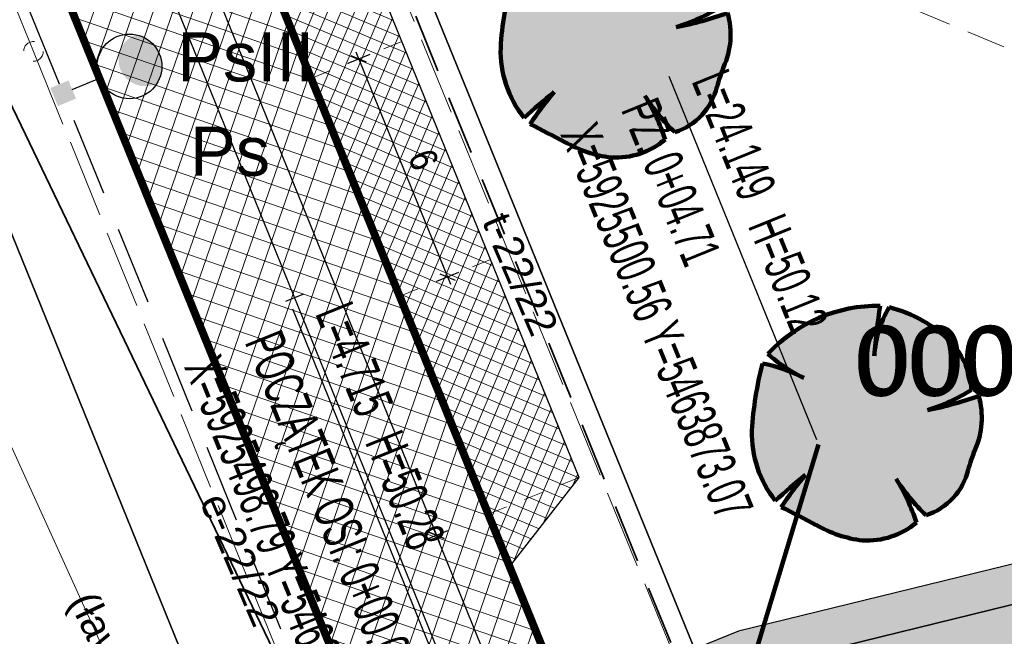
# Model space of a CAD drawing. Header units: metres. Extents: x 0 to 5465380, y 0 to 5925815.
# Tile 25 of 141: x 5463854 to 5463880, y 5925501 to 5925517. Entities that reach past the tile are written whole.
import ezdxf
from ezdxf.enums import TextEntityAlignment as Align

# ---------------------------------------------------------------- set-up
doc = ezdxf.new("R2010")
doc.units = ezdxf.units.M
for name, pattern in [('1_1MM', [1, 0.5, -0.5]), ('2', [1.5, 1, -0.5]), ('ACAD_ISO10W100', [18.5, 12, -3, 0.5, -3]), ('CENTER2', [1.125, 0.75, -0.125, 0.125, -0.125]), ('HIDDEN', [0.375, 0.25, -0.125]), ('PRZER0_8-0_8', [1.6, 0.8, -0.8]), ('PRZER1-1', [2, 1, -1]), ('PRZER2-1', [3, 2, -1]), ('PRZER3-1', [4, 3, -1]), ('PRZER3-2', [5, 3, -2]), ('PRZER4-1', [5, 4, -1])]:
    doc.linetypes.add(name, pattern=pattern)
for name, color, linetype, lineweight in [('! DB - Krawężnik kamienny 15x30 obniżony do 3cm', 5, 'HIDDEN', 30), ('! DB - Nawierzchnia zjazdów', 6, 'Continuous', 30), ('! DB - POMOC', 1, 'Continuous', 30), ('!_proj_t_miasto', 30, 'HIDDEN', 35), ('$DR - krawężnik obniżony 15x22 h2cm', 202, '1_1MM', 13), ('$DR - krawężnik wyniesiony 15x30 h12cm', 202, 'Continuous', 30), ('$DR - obrzeże 8x30', 34, 'Continuous', 30), ('$DR - osie ścieżek', 7, 'CENTER2', 15), ('$DR - parking - linie rozdziału', 10, '1_1MM', 5), ('$DR - wyp. chodnik', 44, 'Continuous', 5), ('$DR - wyp. miejsca postojowe', 20, 'Continuous', 5), ('$DR - zał. arch.', 7, 'Continuous', 13), ('$DR - zał. droga', 7, 'Continuous', 13), ('$DR - zał. mapa', 250, 'Continuous', 0), ('____rosliny_Nr_Pióra__161', 62, 'Continuous', 0), ('____rosliny_Nr_Pióra__165', 62, 'Continuous', 200), ('E_osw_kable_0.4kV', 1, '2', 30), ('E_osw_lampy', 5, 'Continuous', 25), ('EGBO02_O_Nr_Pióra__141', 7, 'Continuous', 0)]:
    doc.layers.add(name, color=color, linetype=linetype, lineweight=lineweight)
for name, color, linetype in [('$DR - wymiary', 7, 'Continuous'), ('____rosliny', 7, 'Continuous'), ('AecObjExplode_rys 1_Vport_D5A', 7, 'Continuous'), ('AecObjExplode_rys 3_Vport_DDD', 7, 'Continuous'), ('AecObjExplode_rys 4_Vport_E22', 7, 'Continuous'), ('C-DROGI-SYTUACJA', 7, 'Continuous'), ('C-DROGI-SYTUACJA-ETYKIETY', 7, 'Continuous')]:
    doc.layers.add(name, color=color, linetype=linetype)
for name, color, linetype, lineweight, true_color in [('CC_Inne', 7, 'Continuous', 18, 0x0a0909), ('CC_Ogrodzenie', 7, 'FENCELINE12', 35, 0x0a0909), ('CC_Skarpa', 7, 'PRZER2-1', 18, 0x0a0909), ('EGBD03', 7, 'Continuous', 18, 0x008000), ('EGBK02_O', 7, 'PRZER3-1', 18, 0x008000), ('EGBO02_O', 7, 'PRZER3-2', 35, 0x008000), ('EGBU01_O', 7, 'PRZER1-1', 18, 0x008000), ('ZUD_22_2022_e', 1, 'PRZER4-1', 18, 0xff0000), ('ZUD_22_2022_t', 7, 'PRZER4-1', 18, 0xff9100)]:
    doc.layers.add(name, color=color, linetype=linetype, lineweight=lineweight, true_color=true_color)
doc.styles.add('Arial', font='arial.ttf')
doc.styles.add('ARIAL 2', font='ARIALN.TTF')
doc.styles.add('GENERATED_STYLE_3', font='arial.ttf')
doc.styles.add('GEO-INFO', font='arial.ttf')
doc.styles.add('simplex', font='ARIALN.TTF', dxfattribs={"width": 0.7})
doc.styles.get("Standard").update_dxf_attribs({"font": 'arial.ttf'})
doc.linetypes.add('FENCELINE12', pattern='A,15,-0.1,[133,ltypeshp.shx,S=0.35,R=0,X=-0.35,Y=0],-0.1,1', length=16.2)
doc.dimstyles.new('LINIOWY', dxfattribs={"dimtxt": 0.7, "dimasz": 0.3, "dimexe": 0.3, "dimexo": 0, "dimgap": 0.2, "dimtad": 1, "dimzin": 9, "dimdsep": 46, "dimtxsty": 'ARIAL 2', "dimblk": 'OBLIQUE', "dimcen": 0, "dimdle": 0.2, "dimclrd": 7, "dimclre": 7, "dimclrt": 1, "dimadec": 0, "dimazin": 0, "dimtfac": 1, "dimtofl": 0, "dimtmove": 1, "dimatfit": 3, "dimldrblk": 'OBLIQUE', "dimfxl": 0.3, "dimfxlon": 1, "dimtolj": 1, "dimtzin": 1, "dimarcsym": 0})
doc.dimstyles.new('wymiary lukasz 1000', dxfattribs={"dimscale": 0.5, "dimtxt": 3, "dimasz": 1, "dimexe": 1.25, "dimexo": 0.625, "dimtad": 1, "dimzin": 1, "dimtxsty": 'Standard', "dimcen": 2.5, "dimaunit": 2, "dimadec": 4, "dimazin": 0, "dimtfac": 1, "dimtmove": 0, "dimatfit": 3, "dimfxl": 1, "dimarcsym": 0})
pattern_1 = [(37.5, (500, 0), (-0.01600031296, 0.48941323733), [0, -0.38608, 0, -0.4318, 0, -0.41275]), (7.5, (500, 0), (0.44952328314, 0.71682510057), [0, -0.20828, 0, -0.34798, 0, -0.13335]), (327.5, (499.6876, 0), (0.790992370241, 0.001437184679), [0, -0.127, 0, -0.4572, 0, -0.5969]), (317.5, (499.6876, 0), (0.76355645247, 0.22292932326), [0, -0.0635, 0, -0.29972, 0, -0.3429])]

# ---------------------------------------------------------------- blocks, each defined once
blk = doc.blocks.new('GK.6640.1913.2022 szara')
at = {"layer": 'CC_Inne', "color": 252, "ltscale": 0.5}
blk.add_line((5463850.836, 5925513.652), (5463862.325, 5925488.429), dxfattribs=at)
at = {"layer": 'CC_Ogrodzenie', "color": 252, "ltscale": 0.5}
blk.add_lwpolyline([(5463869.61, 5925482.889), (5463845.942, 5925532.151)], dxfattribs=at)
at = {"layer": 'CC_Skarpa', "color": 252, "ltscale": 0.5}
blk.add_line((5463860.592, 5925524.286), (5463888.641, 5925512.637), dxfattribs=at)
at = {"layer": 'EGBD03', "color": 52, "linetype": 'Continuous', "lineweight": 30}
blk.add_lwpolyline([(5463976.53, 5925486.659), (5463970.344, 5925578.524), (5463983.032, 5925590.042), (5463928.32, 5925650.72), (5463927.256, 5925651.9), (5463894.766, 5925638.737), (5463911.73, 5925597.06), (5463843.77, 5925569.527), (5463856.962, 5925537.116), (5463925.884, 5925562.287), (5463928.865, 5925568.698), (5463933.562, 5925570.413), (5463940.422, 5925551.628), (5463935.726, 5925549.913), (5463929.655, 5925553.021), (5463860.732, 5925527.855), (5463901.732, 5925427.127), (5463960.738, 5925457.702)], close=True, dxfattribs=at)
for points in [[(5463824.164, 5925585.789), (5463828.477, 5925575.152), (5463845.745, 5925532.569), (5463890.8, 5925421.463), (5463901.732, 5925427.127), (5463860.732, 5925527.855), (5463929.655, 5925553.021), (5463935.726, 5925549.913), (5463940.422, 5925551.628), (5463933.562, 5925570.413), (5463928.865, 5925568.698), (5463925.884, 5925562.287), (5463856.962, 5925537.116), (5463843.77, 5925569.527)], [(5463869.098, 5925410.218), (5463890.8, 5925421.463), (5463845.745, 5925532.569), (5463728.557, 5925485.069)]]:
    blk.add_lwpolyline(points, dxfattribs=at)
at = {"layer": 'ZUD_22_2022_e', "color": 252, "ltscale": 0.5}
for points in [[(5463854.783, 5925516.306), (5463842.738, 5925545.952)], [(5463866.827, 5925486.659), (5463854.783, 5925516.306)]]:
    blk.add_lwpolyline(points, dxfattribs=at)
at = {"layer": 'ZUD_22_2022_e', "color": 252, "linetype": 'PRZER0_8-0_8', "ltscale": 0.5}
blk.add_circle((5463854.783, 5925516.306), 0.25, dxfattribs=at)
at = {"layer": 'ZUD_22_2022_t', "color": 252, "ltscale": 0.5}
blk.add_lwpolyline([(5463877.765, 5925484.682), (5463854.719, 5925540.887)], dxfattribs=at)
at = {"layer": 'CC_Inne', "color": 252, "lineweight": 0, "style": 'Arial'}
blk.add_text('(ławki)', height=0.75, rotation=295.5001, dxfattribs=at).set_placement((5463856.581, 5925501.041), align=Align.MIDDLE)
at = {"layer": 'EGBK02_O', "color": 7, "linetype": 'Continuous', "lineweight": 0, "style": 'GEO-INFO'}
blk.add_text('PsIII', height=1.25, dxfattribs=at).set_placement((5463860.196, 5925516.156, 10.8), align=Align.MIDDLE)
at = {"layer": 'EGBO02_O', "color": 7, "linetype": 'Continuous', "lineweight": 0, "style": 'GEO-INFO'}
blk.add_text('0001', height=1.75, dxfattribs=at).set_placement((5463878.432, 5925508.393, 10.8), align=Align.MIDDLE_CENTER)
at = {"layer": 'EGBU01_O', "color": 7, "linetype": 'Continuous', "lineweight": 0, "style": 'GEO-INFO'}
blk.add_text('Ps', height=1.25, dxfattribs=at).set_placement((5463859.795, 5925513.751, 10.8), align=Align.MIDDLE)
at = {"layer": 'ZUD_22_2022_e', "color": 252, "lineweight": 0, "style": 'Arial'}
blk.add_text('e-22/22', height=0.75, rotation=293.2729, dxfattribs=at).set_placement((5463860.068, 5925503.352), align=Align.MIDDLE)
at = {"layer": 'ZUD_22_2022_t', "color": 252, "lineweight": 0, "style": 'Arial'}
blk.add_text('t-22/22', height=0.75, rotation=293.2729, dxfattribs=at).set_placement((5463867.21, 5925510.632), align=Align.MIDDLE)
blk = doc.blocks.new('Symbol drzewa rzut 1 12_2', base_point=(5464021.331, 5925651.474))
at = {"layer": '____rosliny_Nr_Pióra__161', "linetype": 'Continuous'}
blk.add_hatch(color=256, dxfattribs=at).paths.add_polyline_path([(5464019.976, 5925648.908, 0.102387), (5464021.145, 5925648.482, 0.189926), (5464022.532, 5925648.9, 0.058172), (5464022.043, 5925650.033, 0.060987), (5464022.784, 5925649.08, 0.261493), (5464023.889, 5925650.213, -0.023868), (5464024.071, 5925650.708, 0.176093), (5464024.209, 5925652.088, -0.033475), (5464022.89, 5925651.757, 0.059133), (5464024.03, 5925652.246, 0.165491), (5464023.55, 5925653.464, 0.138163), (5464021.983, 5925654.408, 0.117282), (5464021.574, 5925653.179, -0.017941), (5464021.76, 5925654.455, 0.21157), (5464018.862, 5925653.307, 0.07472), (5464019.763, 5925652.668, 0.066738), (5464018.72, 5925653.064, 0.048896), (5464018.403, 5925651.358, 0.176271), (5464018.949, 5925649.555, -0.009616), (5464019.736, 5925650.192, 0.030984), (5464019.1, 5925649.388, -0.00375)], flags=0)
at = {"layer": '____rosliny_Nr_Pióra__165', "linetype": 'Continuous'}
for centre, radius, start, end in [((5464021.606, 5925650.61), 3.848, 87.7038, 135.4874), ((5464039.435, 5925651.228), 17.968, 169.6537, 173.7651), ((5464024.363, 5925652.933), 2.799, 148.201, 174.9578), ((5464021.092, 5925651.156), 3.372, 43.1971, 74.6625), ((5464021.44, 5925655.985), 3.717, 226.083, 243.1759), ((5464022, 5925652.149), 2.032, 2.7308, 40.3178), ((5464027.263, 5925650.594), 8.893, 163.8748, 175.0721), ((5464017.763, 5925648.978), 4.197, 61.5472, 76.8198), ((5464021.4, 5925656.805), 5.263, 286.4462, 299.9827), ((5464021.086, 5925661.76), 10.165, 280.2246, 287.8936), ((5464022.242, 5925651.587), 2.029, 334.319, 14.2669), ((5464021.154, 5925651.207), 2.755, 176.8614, 216.849), ((5464029.159, 5925648.553), 5.525, 157.0402, 162.5092), ((5464035.9, 5925629.435), 26.309, 127.9083, 130.1121), ((5464025.894, 5925644.662), 8.277, 138.0797, 145.1786), ((5464022.327, 5925650.631), 1.616, 286.4227, 345.04), ((5464026.305, 5925652.583), 4.967, 210.8951, 224.8549), ((5464017.436, 5925647.374), 5.32, 16.6807, 29.9976), ((5463987.474, 5925590.705), 66.663, 60.81982, 61.67915), ((5464021.589, 5925651.518), 3.068, 238.2841, 261.668), ((5464021.307, 5925650.451), 1.976, 265.2902, 308.3056)]:
    blk.add_arc(centre, radius, start, end, dxfattribs=at)
blk = doc.blocks.new('świetlica_bezrzecze_PB_PZT oczyszczony')
at = {"layer": '____rosliny', "linetype": 'Continuous', "rotation": 1.544128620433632}
for p in [(5463869.618, 5925516.596), (5463876.023, 5925506.828)]:
    blk.add_blockref('Symbol drzewa rzut 1 12_2', p, dxfattribs=at)
at = {"layer": 'EGBO02_O_Nr_Pióra__141', "linetype": 'Continuous', "insert": (5463875.776, 5925508.42), "char_height": 1.75, "attachment_point": 4, "style": 'GENERATED_STYLE_3'}
blk.add_mtext('{0001}', dxfattribs=at)
blk = doc.blocks.new('AeccTickLine')
at = {"color": 0, "linetype": 'ByBlock', "lineweight": -2}
blk.add_line((0, 1), (0, -1), dxfattribs=at)
blk = doc.blocks.new('_OBLIQUE')
at = {"color": 0, "linetype": 'ByBlock'}
blk.add_line((-0.5, -0.5), (0.5, 0.5), dxfattribs=at)
blk = doc.blocks.new('*D28')
at = {"layer": '$DR - wymiary', "color": 7, "lineweight": -2, "transparency": 16777216}
for p, q in [((5463854.043, 5925531.87), (5463853.487, 5925531.644)), ((5463853.69, 5925531.943), (5463865.132, 5925503.778)), ((5463865.335, 5925504.076), (5463864.779, 5925503.851))]:
    blk.add_line(p, q, dxfattribs=at)
at = {"layer": 'Defpoints', "color": 0, "transparency": 16777216}
for p in [(5463857.403, 5925533.235), (5463868.695, 5925505.442), (5463865.057, 5925503.963)]:
    blk.add_point(p, dxfattribs=at)
at = {"layer": '$DR - wymiary', "color": 7, "lineweight": -2, "transparency": 16777216, "xscale": 0.3, "yscale": 0.3, "zscale": 0.3}
for p, rotation in [((5463853.765, 5925531.757), 112.1103517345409), ((5463865.057, 5925503.963), 292.1103517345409)]:
    blk.add_blockref('_OBLIQUE', p, dxfattribs=dict(at, rotation=rotation))
at = {"layer": '$DR - wymiary', "color": 1, "transparency": 16777216, "insert": (5463859.928, 5925518.07), "char_height": 0.7, "attachment_point": 5, "rotation": 292.1104, "style": 'ARIAL 2'}
blk.add_mtext('\\A1;30', dxfattribs=at)
blk = doc.blocks.new('*D29')
at = {"layer": '$DR - wymiary', "color": 7, "lineweight": -2, "transparency": 16777216}
for p, q in [((5463863.003, 5925516.297), (5463865.412, 5925510.368)), ((5463863.356, 5925516.225), (5463862.801, 5925515.999)), ((5463865.615, 5925510.666), (5463865.059, 5925510.44))]:
    blk.add_line(p, q, dxfattribs=at)
at = {"layer": 'Defpoints', "color": 0, "transparency": 16777216}
for p in [(5463864.178, 5925516.559), (5463866.437, 5925511), (5463865.337, 5925510.553)]:
    blk.add_point(p, dxfattribs=at)
at = {"layer": '$DR - wymiary', "color": 7, "lineweight": -2, "transparency": 16777216, "xscale": 0.3, "yscale": 0.3, "zscale": 0.3}
for p, rotation in [((5463863.079, 5925516.112), 112.1103517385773), ((5463865.337, 5925510.553), 292.1103517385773)]:
    blk.add_blockref('_OBLIQUE', p, dxfattribs=dict(at, rotation=rotation))
at = {"layer": '$DR - wymiary', "color": 1, "transparency": 16777216, "insert": (5463864.724, 5925513.543), "char_height": 0.7, "attachment_point": 5, "rotation": 292.1104, "style": 'ARIAL 2'}
blk.add_mtext('\\A1;6', dxfattribs=at)
blk = doc.blocks.new('*D31')
at = {"layer": '$DR - wymiary', "color": 7, "lineweight": -2, "transparency": 16777216}
for p, q in [((5463865.335, 5925504.076), (5463864.779, 5925503.851)), ((5463869.076, 5925494.071), (5463864.982, 5925504.149)), ((5463869.279, 5925494.369), (5463868.723, 5925494.143))]:
    blk.add_line(p, q, dxfattribs=at)
at = {"layer": 'Defpoints', "color": 0, "transparency": 16777216}
for p in [(5463866.375, 5925504.499), (5463865.057, 5925503.963), (5463872.629, 5925495.73)]:
    blk.add_point(p, dxfattribs=at)
at = {"layer": '$DR - wymiary', "color": 7, "lineweight": -2, "transparency": 16777216, "xscale": 0.3, "yscale": 0.3, "zscale": 0.3}
for p, rotation in [((5463865.057, 5925503.963), 112.1103517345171), ((5463869.001, 5925494.256), 292.1103517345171)]:
    blk.add_blockref('_OBLIQUE', p, dxfattribs=dict(at, rotation=rotation))
at = {"layer": '$DR - wymiary', "color": 1, "transparency": 16777216, "insert": (5463867.545, 5925499.32), "char_height": 0.7, "attachment_point": 5, "rotation": 292.1104, "style": 'ARIAL 2'}
blk.add_mtext('\\A1;10.48', dxfattribs=at)
blk = doc.blocks.new('*D133')
at = {"layer": '$DR - wymiary', "color": 7, "lineweight": -2, "transparency": 16777216}
for p, q in [((5463958.17, 5925515.873), (5463958.986, 5925515.873)), ((5463958.986, 5925515.873), (5463959.586, 5925514.871)), ((5463959.586, 5925514.871), (5463964.552, 5925514.871))]:
    blk.add_line(p, q, dxfattribs=at)
at = {"layer": 'Defpoints', "color": 0, "transparency": 16777216}
for p in [(5463958.17, 5925515.873), (5463960.186, 5925514.871), (0, 0)]:
    blk.add_point(p, dxfattribs=at)
at = {"layer": '$DR - wymiary', "color": 1, "transparency": 16777216, "insert": (5463962.469, 5925515.428), "char_height": 0.7, "attachment_point": 5, "style": 'ARIAL 2'}
blk.add_mtext('\\A1;5925515.87', dxfattribs=at)
blk = doc.blocks.new('*D134')
at = {"layer": '$DR - wymiary', "color": 7, "lineweight": -2, "transparency": 16777216}
for p, q in [((5463958.17, 5925515.873), (5463958.17, 5925515.181)), ((5463958.17, 5925515.181), (5463956.957, 5925514.581)), ((5463956.957, 5925514.581), (5463956.957, 5925509.614))]:
    blk.add_line(p, q, dxfattribs=at)
at = {"layer": 'Defpoints', "color": 0, "transparency": 16777216}
for p in [(5463958.17, 5925515.873), (5463956.957, 5925513.981), (0, 0)]:
    blk.add_point(p, dxfattribs=at)
at = {"layer": '$DR - wymiary', "color": 1, "transparency": 16777216, "insert": (5463956.399, 5925511.698), "char_height": 0.7, "attachment_point": 5, "rotation": 90, "style": 'ARIAL 2'}
blk.add_mtext('\\A1;5463958.17', dxfattribs=at)
blk = doc.blocks.new('*D135')
at = {"layer": '$DR - wymiary', "color": 7, "lineweight": -2, "transparency": 16777216}
for p, q in [((5463954.935, 5925543.267), (5463950.079, 5925543.267)), ((5463955.535, 5925542.11), (5463954.935, 5925543.267)), ((5463956.528, 5925542.11), (5463955.535, 5925542.11))]:
    blk.add_line(p, q, dxfattribs=at)
at = {"layer": 'Defpoints', "color": 0, "transparency": 16777216}
for p in [(5463954.335, 5925543.267), (5463956.528, 5925542.11), (0, 0)]:
    blk.add_point(p, dxfattribs=at)
at = {"layer": '$DR - wymiary', "color": 1, "transparency": 16777216, "insert": (5463952.107, 5925543.825), "char_height": 0.7, "attachment_point": 5, "style": 'ARIAL 2'}
blk.add_mtext('\\A1;5925542.11', dxfattribs=at)
blk = doc.blocks.new('*D136')
at = {"layer": '$DR - wymiary', "color": 7, "lineweight": -2, "transparency": 16777216}
blk.add_line((5463956.528, 5925542.11), (5463956.528, 5925536.093), dxfattribs=at)
at = {"layer": 'Defpoints', "color": 0, "transparency": 16777216}
for p in [(5463956.528, 5925542.11), (5463956.528, 5925540.459), (0, 0)]:
    blk.add_point(p, dxfattribs=at)
at = {"layer": '$DR - wymiary', "color": 1, "transparency": 16777216, "insert": (5463955.971, 5925538.176), "char_height": 0.7, "attachment_point": 5, "rotation": 90, "style": 'ARIAL 2'}
blk.add_mtext('\\A1;5463956.53', dxfattribs=at)
blk = doc.blocks.new('*D137')
at = {"layer": '$DR - wymiary', "color": 7, "lineweight": -2, "transparency": 16777216}
blk.add_line((5463958.724, 5925585.382), (5463964.93, 5925585.382), dxfattribs=at)
at = {"layer": 'Defpoints', "color": 0, "transparency": 16777216}
for p in [(5463958.724, 5925585.382), (5463960.561, 5925585.382), (0, 0)]:
    blk.add_point(p, dxfattribs=at)
at = {"layer": '$DR - wymiary', "color": 1, "transparency": 16777216, "insert": (5463962.845, 5925585.94), "char_height": 0.7, "attachment_point": 5, "style": 'ARIAL 2'}
blk.add_mtext('\\A1;5925585.38', dxfattribs=at)
blk = doc.blocks.new('*D138')
at = {"layer": '$DR - wymiary', "color": 7, "lineweight": -2, "transparency": 16777216}
blk.add_line((5463958.724, 5925585.382), (5463958.724, 5925592.131), dxfattribs=at)
at = {"layer": 'Defpoints', "color": 0, "transparency": 16777216}
for p in [(5463958.724, 5925587.769), (5463958.724, 5925585.382), (0, 0)]:
    blk.add_point(p, dxfattribs=at)
at = {"layer": '$DR - wymiary', "color": 1, "transparency": 16777216, "insert": (5463958.166, 5925590.05), "char_height": 0.7, "attachment_point": 5, "rotation": 90, "style": 'ARIAL 2'}
blk.add_mtext('\\A1;5463958.72', dxfattribs=at)
blk = doc.blocks.new('*D139')
at = {"layer": '$DR - wymiary', "color": 7, "lineweight": -2, "transparency": 16777216}
blk.add_line((5463922.753, 5925589.968), (5463916.372, 5925589.968), dxfattribs=at)
at = {"layer": 'Defpoints', "color": 0, "transparency": 16777216}
for p in [(5463920.738, 5925589.968), (5463922.753, 5925589.968), (0, 0)]:
    blk.add_point(p, dxfattribs=at)
at = {"layer": '$DR - wymiary', "color": 1, "transparency": 16777216, "insert": (5463918.455, 5925590.526), "char_height": 0.7, "attachment_point": 5, "style": 'ARIAL 2'}
blk.add_mtext('\\A1;5925589.97', dxfattribs=at)
blk = doc.blocks.new('*D140')
at = {"layer": '$DR - wymiary', "color": 7, "lineweight": -2, "transparency": 16777216}
blk.add_line((5463922.753, 5925589.968), (5463922.753, 5925583.407), dxfattribs=at)
at = {"layer": 'Defpoints', "color": 0, "transparency": 16777216}
for p in [(5463922.753, 5925589.968), (5463922.753, 5925587.778), (0, 0)]:
    blk.add_point(p, dxfattribs=at)
at = {"layer": '$DR - wymiary', "color": 1, "transparency": 16777216, "insert": (5463922.195, 5925585.493), "char_height": 0.7, "attachment_point": 5, "rotation": 90, "style": 'ARIAL 2'}
blk.add_mtext('\\A1;5463922.75', dxfattribs=at)
blk = doc.blocks.new('*D141')
at = {"layer": '$DR - wymiary', "color": 7, "lineweight": -2, "transparency": 16777216}
blk.add_line((5463902.252, 5925579.937), (5463902.252, 5925574.012), dxfattribs=at)
at = {"layer": 'Defpoints', "color": 0, "transparency": 16777216}
for p in [(5463902.252, 5925579.937), (5463902.252, 5925578.383), (0, 0)]:
    blk.add_point(p, dxfattribs=at)
at = {"layer": '$DR - wymiary', "color": 1, "transparency": 16777216, "insert": (5463901.695, 5925576.097), "char_height": 0.7, "attachment_point": 5, "rotation": 90, "style": 'ARIAL 2'}
blk.add_mtext('\\A1;5463902.25', dxfattribs=at)
blk = doc.blocks.new('*D142')
at = {"layer": '$DR - wymiary', "color": 7, "lineweight": -2, "transparency": 16777216}
blk.add_line((5463902.252, 5925579.937), (5463895.575, 5925579.937), dxfattribs=at)
at = {"layer": 'Defpoints', "color": 0, "transparency": 16777216}
for p in [(5463899.94, 5925579.937), (5463902.252, 5925579.937), (0, 0)]:
    blk.add_point(p, dxfattribs=at)
at = {"layer": '$DR - wymiary', "color": 1, "transparency": 16777216, "insert": (5463897.658, 5925580.495), "char_height": 0.7, "attachment_point": 5, "style": 'ARIAL 2'}
blk.add_mtext('\\A1;5925579.94', dxfattribs=at)
blk = doc.blocks.new('Rys. 2. Plan sytuacyjny Cynamonowa')
at = {"layer": '! DB - Nawierzchnia zjazdów', "lineweight": 9, "true_color": 0x5994a6}
h = blk.add_hatch(dxfattribs=at)
h.set_pattern_fill('ANSI37', color=135, scale=0.15, angle=26)
h.set_pattern_definition([(71, (0, 0), (-0.45030322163, 0.15505183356), []), (161, (0, 0), (-0.15505183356, -0.45030322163), [])])
edge = h.paths.add_edge_path()
edge.add_line((5463812.143, 5925608.65), (5463827.843, 5925615.171))
edge.add_arc((5463830.144, 5925609.63), 6, 112.5554, 202.1104)
edge.add_line((5463824.586, 5925607.372), (5463896.975, 5925429.191))
edge.add_arc((5463902.534, 5925431.449), 6, 202.1104, 297.3667)
edge.add_line((5463905.292, 5925426.121), (5463890.131, 5925418.273))
edge.add_arc((5463887.373, 5925423.602), 6, 297.3667, 382.1104)
edge.add_line((5463892.931, 5925425.86), (5463820.003, 5925605.367))
edge.add_arc((5463814.444, 5925603.109), 6, 22.1104, 112.5569)
at = {"layer": 'E_osw_lampy', "linetype": 'ByBlock'}
h = blk.add_hatch(color=256, dxfattribs=at)
edge = h.paths.add_edge_path()
edge.add_arc((5463857.631, 5925516.097), 0.679, 109.6703, 295.4344)
edge.add_arc((5463857.229, 5925515.93), 0.825, -32.7789, 77.8835)
at = {"layer": '! DB - Krawężnik kamienny 15x30 obniżony do 3cm', "color": 0, "lineweight": 50, "ltscale": 7}
blk.add_lwpolyline([(5463827.843, 5925615.171, 0.2, 0.2, 0.41194), (5463824.586, 5925607.372, 0.2, 0.2, 0), (5463896.975, 5925429.191, 0.2, 0.2, 0.441346), (5463905.292, 5925426.121, 0.2, 0.2, 0), (5463890.131, 5925418.273, 0.2, 0.2, 0.387592), (5463892.931, 5925425.86, 0.2, 0.2, 0), (5463820.003, 5925605.367, 0.2, 0.2, 0.416498), (5463812.143, 5925608.65, 0, 0, 0)], format="xyseb", dxfattribs=at)
at = {"layer": '!_proj_t_miasto', "ltscale": 6}
blk.add_lwpolyline([(5463856.894, 5925535.959), (5463901.313, 5925426.828)], dxfattribs=at)
at = {"layer": 'C-DROGI-SYTUACJA', "color": 250, "linetype": 'Continuous', "lineweight": -3}
blk.add_line((5463820.036, 5925611.929), (5463897.221, 5925421.943), dxfattribs=at)
at = {"layer": 'E_osw_kable_0.4kV', "ltscale": 2}
blk.add_lwpolyline([(5463889.32, 5925432.087), (5463878.028, 5925459.881), (5463866.737, 5925487.674), (5463855.445, 5925515.468), (5463844.153, 5925543.262), (5463832.861, 5925571.056), (5463821.57, 5925598.85), (5463814.429, 5925616.487), (5463813.096, 5925616.832)], dxfattribs=at)
at = {"layer": 'E_osw_lampy', "linetype": 'ByBlock'}
blk.add_line((5463855.772, 5925515.333), (5463856.464, 5925515.621), dxfattribs=at)
blk.add_circle((5463857.231, 5925515.924), 0.825, dxfattribs=at)
blk.add_solid([(5463855.214, 5925515.372), (5463855.676, 5925515.564), (5463855.406, 5925514.911), (5463855.867, 5925515.102)], dxfattribs=at)
at = {"layer": '! DB - POMOC', "color": 7, "linetype": 'Continuous', "lineweight": 30, "xscale": 0.25, "yscale": 0.25, "zscale": 0.25, "rotation": 292.1103517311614}
blk.add_blockref('AeccTickLine', (5463861.439, 5925510.018), dxfattribs=at)
at = {"layer": '! DB - POMOC', "color": 250, "linetype": 'Continuous', "lineweight": 30}
blk.add_leader([(5463858.633, 5925516.926), (5463858.624, 5925516.946)], dimstyle='wymiary lukasz 1000', override={"dimscale": 1, "dimasz": 0.01}, dxfattribs=at)
blk = doc.blocks.new('AecObjExplode_rys 1_Vport_D5A')
at = {"layer": 'C-DROGI-SYTUACJA', "color": 152, "linetype": 'ACAD_ISO10W100', "lineweight": 35, "ltscale": 4}
blk.add_line((5463873.067, 5925500.564), (5463896.524, 5925506.305), dxfattribs=at)
at = {"layer": 'C-DROGI-SYTUACJA-ETYKIETY', "color": 1, "linetype": 'Continuous', "lineweight": -3}
for p, q in [((5463874.753, 5925506.396), (5463870.991, 5925515.662)), ((5463865.158, 5925500.467), (5463861.397, 5925509.732))]:
    blk.add_line(p, q, dxfattribs=at)
at = {"layer": 'C-DROGI-SYTUACJA-ETYKIETY', "color": 1, "linetype": 'Continuous', "lineweight": -3, "char_height": 1, "rotation": 292.0973, "style": 'simplex'}
for s, insert, attachment_point in [('{\\fArial Narrow|b0|i0|c0|p34;L=24.149}', (5463871.537, 5925515.546), 7), ('PZ: 0+04.71\\PX=5925500.56 Y=5463873.07', (5463870.68, 5925515.198), 1), ('{\\fArial Narrow|b0|i0|c0|p34;L=4.715}', (5463861.943, 5925509.617), 7), ('POCZĄTEK OSI: 0+00.00\\PX=5925498.79 Y=5463868.70', (5463861.086, 5925509.269), 1)]:
    blk.add_mtext(s, dxfattribs=dict(at, insert=insert, attachment_point=attachment_point))
at = {"layer": 'C-DROGI-SYTUACJA-ETYKIETY', "color": 7, "linetype": 'Continuous', "lineweight": -3, "char_height": 1, "attachment_point": 1, "rotation": 292.0973, "style": 'simplex'}
for s, insert in [('{\\fArial Narrow|b0|i0|c238|p34;H=}50.12', (5463873.916, 5925512.237)), ('{\\fArial Narrow|b0|i0|c238|p34;H=}50.28', (5463864.154, 5925506.718))]:
    blk.add_mtext(s, dxfattribs=dict(at, insert=insert))
at = {"layer": 'C-DROGI-SYTUACJA-ETYKIETY', "color": 7, "linetype": 'Continuous', "lineweight": -3}
blk.add_leader([(5463873.067, 5925500.564), (5463874.8, 5925506.28)], dimstyle='LINIOWY', override={"dimscale": 1, "dimasz": 0, "dimclrd": 256, "dimlwd": 65535}, dxfattribs=at)
blk = doc.blocks.new('AecObjExplode_rys 4_Vport_E22')
at = {"layer": 'C-DROGI-SYTUACJA', "color": 152, "linetype": 'ACAD_ISO10W100', "lineweight": 35, "ltscale": 4}
blk.add_line((5463873.067, 5925500.564), (5463896.524, 5925506.305), dxfattribs=at)
at = {"layer": 'C-DROGI-SYTUACJA-ETYKIETY', "color": 1, "linetype": 'Continuous', "lineweight": -3}
for p, q in [((5463874.753, 5925506.396), (5463870.991, 5925515.662)), ((5463865.158, 5925500.467), (5463861.397, 5925509.732))]:
    blk.add_line(p, q, dxfattribs=at)
at = {"layer": 'C-DROGI-SYTUACJA-ETYKIETY', "color": 1, "linetype": 'Continuous', "lineweight": -3, "char_height": 1, "rotation": 292.0973, "style": 'simplex'}
for s, insert, attachment_point in [('{\\fArial Narrow|b0|i0|c0|p34;L=24.149}', (5463871.537, 5925515.546), 7), ('PZ: 0+04.71\\PX=5925500.56 Y=5463873.07', (5463870.68, 5925515.198), 1), ('{\\fArial Narrow|b0|i0|c0|p34;L=4.715}', (5463861.943, 5925509.617), 7), ('POCZĄTEK OSI: 0+00.00\\PX=5925498.79 Y=5463868.70', (5463861.086, 5925509.269), 1)]:
    blk.add_mtext(s, dxfattribs=dict(at, insert=insert, attachment_point=attachment_point))
at = {"layer": 'C-DROGI-SYTUACJA-ETYKIETY', "color": 7, "linetype": 'Continuous', "lineweight": -3, "char_height": 1, "attachment_point": 1, "rotation": 292.0973, "style": 'simplex'}
for s, insert in [('{\\fArial Narrow|b0|i0|c238|p34;H=}50.12', (5463873.916, 5925512.237)), ('{\\fArial Narrow|b0|i0|c238|p34;H=}50.28', (5463864.154, 5925506.718))]:
    blk.add_mtext(s, dxfattribs=dict(at, insert=insert))
at = {"layer": 'C-DROGI-SYTUACJA-ETYKIETY', "color": 7, "linetype": 'Continuous', "lineweight": -3}
blk.add_leader([(5463873.067, 5925500.564), (5463874.8, 5925506.28)], dimstyle='LINIOWY', override={"dimscale": 1, "dimasz": 0, "dimclrd": 256, "dimlwd": 65535}, dxfattribs=at)
blk = doc.blocks.new('AecObjExplode_rys 3_Vport_DDD')
at = {"layer": 'C-DROGI-SYTUACJA', "color": 152, "linetype": 'ACAD_ISO10W100', "lineweight": 35, "ltscale": 4}
blk.add_line((5463873.067, 5925500.564), (5463896.524, 5925506.305), dxfattribs=at)
at = {"layer": 'C-DROGI-SYTUACJA-ETYKIETY', "color": 1, "linetype": 'Continuous', "lineweight": -3}
for p, q in [((5463874.753, 5925506.396), (5463870.991, 5925515.662)), ((5463865.158, 5925500.467), (5463861.397, 5925509.732))]:
    blk.add_line(p, q, dxfattribs=at)
at = {"layer": 'C-DROGI-SYTUACJA-ETYKIETY', "color": 1, "linetype": 'Continuous', "lineweight": -3, "char_height": 1, "rotation": 292.0973, "style": 'simplex'}
for s, insert, attachment_point in [('{\\fArial Narrow|b0|i0|c0|p34;L=24.149}', (5463871.537, 5925515.546), 7), ('PZ: 0+04.71\\PX=5925500.56 Y=5463873.07', (5463870.68, 5925515.198), 1), ('{\\fArial Narrow|b0|i0|c0|p34;L=4.715}', (5463861.943, 5925509.617), 7), ('POCZĄTEK OSI: 0+00.00\\PX=5925498.79 Y=5463868.70', (5463861.086, 5925509.269), 1)]:
    blk.add_mtext(s, dxfattribs=dict(at, insert=insert, attachment_point=attachment_point))
at = {"layer": 'C-DROGI-SYTUACJA-ETYKIETY', "color": 7, "linetype": 'Continuous', "lineweight": -3, "char_height": 1, "attachment_point": 1, "rotation": 292.0973, "style": 'simplex'}
for s, insert in [('{\\fArial Narrow|b0|i0|c238|p34;H=}50.12', (5463873.916, 5925512.237)), ('{\\fArial Narrow|b0|i0|c238|p34;H=}50.28', (5463864.154, 5925506.718))]:
    blk.add_mtext(s, dxfattribs=dict(at, insert=insert))
at = {"layer": 'C-DROGI-SYTUACJA-ETYKIETY', "color": 7, "linetype": 'Continuous', "lineweight": -3}
blk.add_leader([(5463873.067, 5925500.564), (5463874.8, 5925506.28)], dimstyle='LINIOWY', override={"dimscale": 1, "dimasz": 0, "dimclrd": 256, "dimlwd": 65535}, dxfattribs=at)

msp = doc.modelspace()

# ---------------------------------------------------------------- hatches: boundary and pattern name
at = {"layer": '$DR - wyp. chodnik'}
h = msp.add_hatch(dxfattribs=at)
h.set_pattern_fill('AR-SAND', color=256, scale=0.01)
h.set_pattern_definition(pattern_1)
h.paths.add_polyline_path([(5463958.811, 5925573.433, 1.284126), (5463952.971, 5925595.856), (5463945.622, 5925613.63), (5463944.143, 5925613.018), (5463946.37, 5925607.633, 0.194771), (5463934.37, 5925592.77, 0.959366), (5463910.944, 5925588.139, 1.531072), (5463902.406, 5925567.988), (5463893.559, 5925564.306, 0.384254), (5463887.764, 5925552.083), (5463862.231, 5925541.456), (5463863.153, 5925539.241), (5463888.637, 5925549.847), (5463903.669, 5925513.728), (5463903.08, 5925513.225), (5463904.38, 5925511.705), (5463904.595, 5925511.889), (5463910.657, 5925504.009), (5463924.399, 5925502.717), (5463924.162, 5925500.211), (5463926.552, 5925499.986), (5463926.788, 5925502.493), (5463940.548, 5925501.199), (5463939.758, 5925492.8), (5463941.75, 5925492.612), (5463945.889, 5925536.637, 1.642027), (5463958.177, 5925553.955)])
h.paths.add_polyline_path([(5463914.368, 5925570.584, -0.565703), (5463929.546, 5925559.395), (5463926.129, 5925523.186), (5463905.587, 5925514.846), (5463890.146, 5925551.946, -0.414214), (5463894.404, 5925562.275)], flags=16)
h.paths.add_polyline_path([(5463892.202, 5925579.937, -1), (5463912.302, 5925579.937, -1)], flags=16)
h.paths.add_polyline_path([(5463910.621, 5925571.408, 0.241691), (5463914.061, 5925581.767, 0.332), (5463928.141, 5925579.302), (5463928.394, 5925578.805)], flags=16)
h.paths.add_polyline_path([(5463921.709, 5925573.639), (5463929.394, 5925576.838), (5463944.809, 5925546.509), (5463940.735, 5925503.19), (5463926.976, 5925504.484), (5463932.165, 5925559.475, 0.382129)], flags=16)
h.paths.add_polyline_path([(5463912.703, 5925589.968, -1), (5463932.803, 5925589.968, -1)], flags=16)
h.paths.add_polyline_path([(5463929.85, 5925580.354, 0.111618), (5463933.295, 5925584.342, 0.375671), (5463956.374, 5925560.041), (5463956.18, 5925554.068, 0.258572), (5463946.204, 5925548.178)], flags=16)
h.paths.add_polyline_path([(5463947.101, 5925605.865), (5463951.602, 5925594.979, 0.663307), (5463956.814, 5925573.586), (5463956.436, 5925561.944, -0.732242)], flags=16)
h.paths.add_polyline_path([(5463948.674, 5925585.382, -1), (5463968.774, 5925585.382, -1)], flags=16)
h.paths.add_polyline_path([(5463956.118, 5925552.165), (5463955.923, 5925546.165, 8.05786), (5463957.918, 5925545.968), (5463958.115, 5925552.043, -20.041857)], flags=16)
h.paths.add_polyline_path([(5463926.126, 5925521.027), (5463924.587, 5925504.708), (5463911.711, 5925505.919), (5463906.286, 5925512.971)], flags=16)
h = msp.add_hatch(dxfattribs=at)
h.set_pattern_fill('AR-SAND', color=256, scale=0.01)
h.set_pattern_definition(pattern_1)
h.paths.add_polyline_path([(5463874.334, 5925499.844), (5463896.992, 5925505.391), (5463897.918, 5925506.182), (5463896.619, 5925507.702), (5463896.055, 5925507.22), (5463872.759, 5925501.518), (5463868.323, 5925499.717), (5463869.075, 5925497.864), (5463872.612, 5925499.3), (5463896.09, 5925441.902), (5463897.756, 5925442.583)])
at = {"layer": '$DR - wyp. miejsca postojowe'}
h = msp.add_hatch(dxfattribs=at)
h.set_pattern_fill('ANSI37', color=124, scale=0.1, angle=112)
h.set_pattern_definition([(157, (500, 0), (-0.124057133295, -0.292260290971), []), (247, (500, 0), (0.292260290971, -0.124057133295), [])])
h.paths.add_polyline_path([(5463857.403, 5925533.235), (5463854.543, 5925533.632), (5463866.919, 5925503.159), (5463868.695, 5925505.442)])
h.paths.add_polyline_path([(5463872.629, 5925495.73), (5463869.776, 5925496.126), (5463886.665, 5925454.541), (5463888.438, 5925456.819)])

# ---------------------------------------------------------------- linework, layer by layer
at = {"layer": '$DR - krawężnik obniżony 15x22 h2cm', "lineweight": 30, "flags": 128}
msp.add_lwpolyline([(5463886.665, 5925454.541), (5463852.619, 5925538.369)], dxfattribs=at)
at = {"layer": '$DR - krawężnik wyniesiony 15x30 h12cm', "flags": 128}
msp.add_lwpolyline([(5463866.922, 5925503.163), (5463868.695, 5925505.442), (5463857.403, 5925533.235), (5463854.544, 5925533.632)], dxfattribs=at)
at = {"layer": '$DR - obrzeże 8x30', "flags": 128}
msp.add_lwpolyline([(5463853.849, 5925535.368), (5463888.637, 5925549.847), (5463903.669, 5925513.728), (5463896.055, 5925507.22), (5463872.759, 5925501.518), (5463868.323, 5925499.717)], dxfattribs=at)
at = {"layer": '$DR - osie ścieżek', "flags": 128}
msp.add_lwpolyline([(5463927.486, 5925522.658), (5463904.952, 5925513.509), (5463896.524, 5925506.305), (5463873.067, 5925500.564), (5463868.699, 5925498.79)], dxfattribs=at)
at = {"layer": '$DR - parking - linie rozdziału', "flags": 128}
for points in [[(5463864.178, 5925516.559), (5463861.862, 5925515.618)], [(5463866.437, 5925511), (5463864.121, 5925510.059)], [(5463868.695, 5925505.442), (5463866.379, 5925504.501)]]:
    msp.add_lwpolyline(points, dxfattribs=at)

# ---------------------------------------------------------------- block references
at = {"layer": '$DR - zał. arch.'}
msp.add_blockref('świetlica_bezrzecze_PB_PZT oczyszczony', (0, 0), dxfattribs=at)
at = {"layer": '$DR - zał. droga'}
msp.add_blockref('Rys. 2. Plan sytuacyjny Cynamonowa', (0, 0), dxfattribs=at)
at = {"layer": '$DR - zał. mapa'}
msp.add_blockref('GK.6640.1913.2022 szara', (0, 0), dxfattribs=at)
at = {"layer": 'AecObjExplode_rys 1_Vport_D5A'}
msp.add_blockref('AecObjExplode_rys 1_Vport_D5A', (0, 0), dxfattribs=at)
at = {"layer": 'AecObjExplode_rys 3_Vport_DDD'}
msp.add_blockref('AecObjExplode_rys 3_Vport_DDD', (0, 0), dxfattribs=at)
at = {"layer": 'AecObjExplode_rys 4_Vport_E22'}
msp.add_blockref('AecObjExplode_rys 4_Vport_E22', (0, 0), dxfattribs=at)

# ---------------------------------------------------------------- dimensions: what is measured, and where the dimension line sits
at = {"layer": '$DR - wymiary'}
for feature_location, offset, dtype, picture, middle in [((5463958.723835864, 5925585.382389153), (0, 2.386563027), 1, '*D138', (5463958.166434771, 5925590.050091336)), ((5463922.752579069, 5925589.968201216), (-2.014375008, 0), 0, '*D139', (5463918.454916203, 5925590.525602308)), ((5463922.752579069, 5925589.968201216), (0, -2.189729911), 1, '*D140', (5463922.195177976, 5925585.492795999)), ((5463958.723835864, 5925585.382389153), (1.837338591, 0), 0, '*D137', (5463962.845417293, 5925585.939790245)), ((5463902.252050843, 5925579.937465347), (-2.31189099, 0), 0, '*D142', (5463897.657588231, 5925580.494866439)), ((5463902.252050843, 5925579.937465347), (0, -1.554438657), 1, '*D141', (5463901.69464975, 5925576.097351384)), ((5463956.528263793, 5925542.110286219), (-2.192780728, 1.156967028), 0, '*D135', (5463952.107345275, 5925543.824654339)), ((5463956.528263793, 5925542.110286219), (0, -1.650806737), 1, '*D136', (5463955.970862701, 5925538.176191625)), ((5463958.170207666, 5925515.87264403), (2.015391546, -1.001881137), 0, '*D133', (5463962.46888707, 5925515.428163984)), ((5463958.170207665, 5925515.87264403), (-1.21356488, -1.891758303), 1, '*D134', (5463956.399241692, 5925511.69759787))]:
    dim = msp.add_ordinate_dim(feature_location=feature_location, offset=offset, dtype=dtype, origin=(0, 0), dimstyle='LINIOWY', override={"dimfxlon": 0}, dxfattribs=at)
    dim.commit()
    dim.dimension.update_dxf_attribs({"geometry": picture, "text_midpoint": middle})
for p1, p2, distance, picture, middle in [((5463857.403, 5925533.235), (5463868.695, 5925505.442), -3.927, '*D28', (5463859.928, 5925518.07)), ((5463864.178, 5925516.559), (5463866.437, 5925511), -1.187, '*D29', (5463864.724, 5925513.543))]:
    dim = msp.add_aligned_dim(p1=p1, p2=p2, distance=distance, dimstyle='LINIOWY', dxfattribs=at)
    dim.commit()
    dim.dimension.update_dxf_attribs({"geometry": picture, "text_midpoint": middle})
dim = msp.add_linear_dim(base=(5463865.057, 5925503.963), p1=(5463872.629, 5925495.73), p2=(5463866.375, 5925504.499), angle=292.1104, dimstyle='LINIOWY', dxfattribs=at)
dim.commit()
dim.dimension.update_dxf_attribs({"geometry": '*D31', "text_midpoint": (5463867.545, 5925499.32)})

doc.saveas('drawing.dxf')
